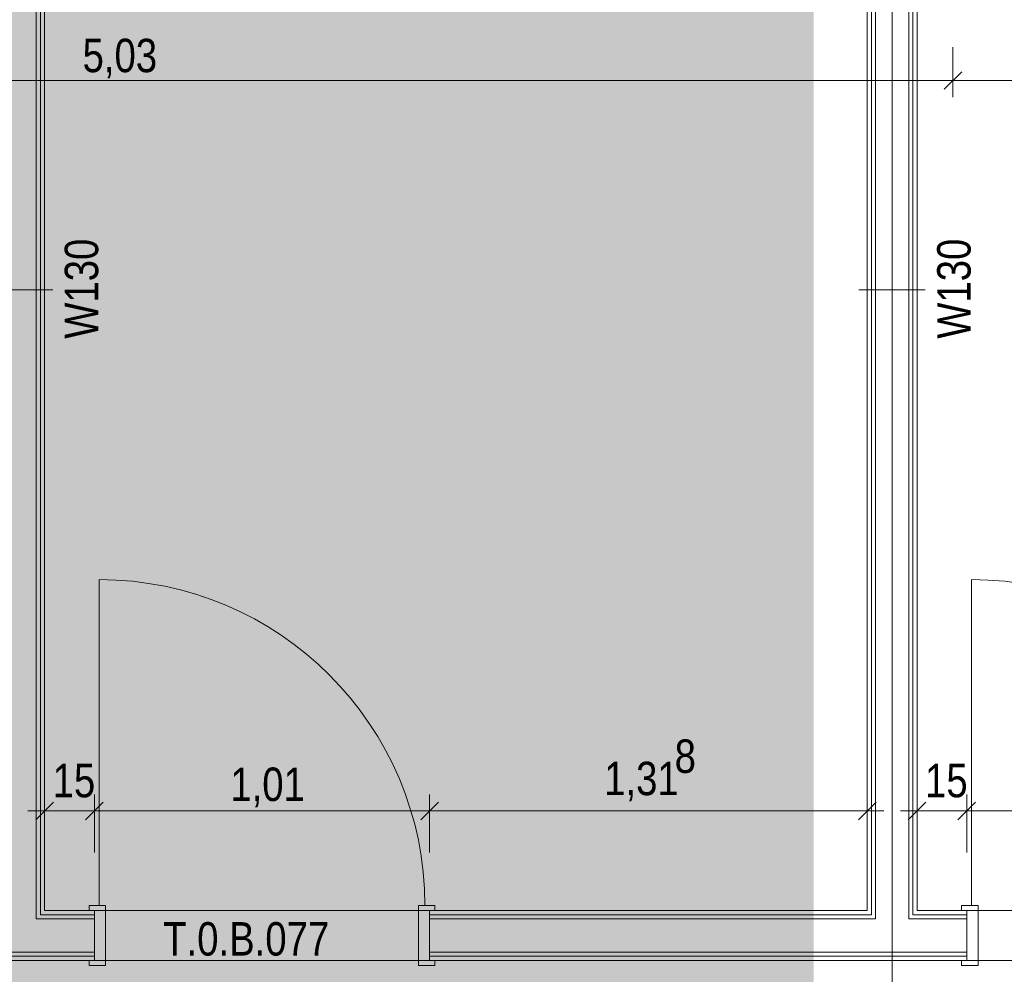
# Model space of a CAD drawing. Extents: x -720 to 300, y 62 to 1162.
# Tile 52 of 143: x -659 to -600, y 902 to 959. Entities that reach past the tile are written whole.
import ezdxf
from ezdxf.lldxf.tags import DXFTag

# ---------------------------------------------------------------- set-up
doc = ezdxf.new("R2010")
doc.units = 0
doc.layers.get('0').update_dxf_attribs({"lineweight": 13})
for name, color, linetype, lineweight, true_color in [('00 -Bauelemente -Dämmung innen', 7, 'Continuous', 9, 0xff7fe6), ('00 -Bauelemente -Gipskarton', 7, 'Continuous', 9, 0xff7fe6), ('30 -34 Innenwände- 2 nichttragend', 7, 'Continuous', 18, 0xff7fe6), ('30 -34 Innenwände- 4 Türen_Fenster', 7, 'Continuous', 15, 0x9955ff), ('70 -76 Bemaßung- 2 Allgemein', 9, 'Continuous', 5, 0x808080), ('iwb_Layout BA_Markierung', 7, 'Continuous', 9, 0xbadcdc)]:
    doc.layers.add(name, color=color, linetype=linetype, lineweight=lineweight, true_color=true_color)
for name, color, linetype, lineweight in [('70 -71 Achsen- 1 Gebäudeachsen', 7, 'STRICHPUNKT2-A06G94018I', 18), ('70 -75 Raumstempel- 3 Wandstempel', 7, 'Continuous', 50), ('Keine', 7, 'Continuous', 9)]:
    doc.layers.add(name, color=color, linetype=linetype, lineweight=lineweight)
doc.styles.get("Standard").update_dxf_attribs({"font": 'ARIALN.TTF'})
tags = doc.linetypes.add('fein_strichliert-A06G94028I', pattern=[4, 1, -2, 1]).pattern_tags.tags
tags[8:9] = [DXFTag(74, 4), DXFTag(75, 0), DXFTag(340, '0'), DXFTag(46, 0.0), DXFTag(50, 0.0), DXFTag(44, 0.0), DXFTag(45, 0.0)]
tags[6:7] = [DXFTag(74, 4), DXFTag(75, 0), DXFTag(340, '0'), DXFTag(46, 0.0), DXFTag(50, 0.0), DXFTag(44, 0.0), DXFTag(45, 0.0)]
tags[4:5] = [DXFTag(74, 4), DXFTag(75, 0), DXFTag(340, '0'), DXFTag(46, 0.0), DXFTag(50, 0.0), DXFTag(44, 0.0), DXFTag(45, 0.0)]
tags = doc.linetypes.add('STRICHPUNKT2-A06G94018I', pattern=[12.7, 6.35, -3.175, 0, -3.175]).pattern_tags.tags
tags[10:11] = [DXFTag(74, 4), DXFTag(75, 0), DXFTag(340, '0'), DXFTag(46, 0.0), DXFTag(50, 0.0), DXFTag(44, 0.0), DXFTag(45, 0.0)]
tags[8:9] = [DXFTag(74, 4), DXFTag(75, 0), DXFTag(340, '0'), DXFTag(46, 0.0), DXFTag(50, 0.0), DXFTag(44, 0.0), DXFTag(45, 0.0)]
tags[6:7] = [DXFTag(74, 4), DXFTag(75, 0), DXFTag(340, '0'), DXFTag(46, 0.0), DXFTag(50, 0.0), DXFTag(44, 0.0), DXFTag(45, 0.0)]
tags[4:5] = [DXFTag(74, 4), DXFTag(75, 0), DXFTag(340, '0'), DXFTag(46, 0.0), DXFTag(50, 0.0), DXFTag(44, 0.0), DXFTag(45, 0.0)]

# ---------------------------------------------------------------- blocks, each defined once
blk = doc.blocks.new('Polygon-A06G93ZT8I')
at = {"color": 0, "linetype": 'ByBlock', "lineweight": -2, "ltscale": 0.13}
blk.add_solid([(-611.222, 86.203), (-682.362, 86.014), (-611.055, 1083.814), (-682.362, 1083.814)], dxfattribs=at)
blk = doc.blocks.new('Referenz-A06G94038I')
at = {"layer": '00 -Bauelemente -Dämmung innen', "color": 0, "linetype": 'Continuous', "lineweight": -2, "ltscale": 0.13}
for p, q in [((-657.924, 995.912), (-657.924, 905.112)), ((-607.357, 995.912), (-607.357, 905.112)), ((-605.357, 995.912), (-605.357, 905.112)), ((-654.424, 905.112), (-657.924, 905.112)), ((-607.357, 905.112), (-634.224, 905.112)), ((-601.857, 905.112), (-605.357, 905.112)), ((-654.424, 903.112), (-663.424, 903.112)), ((-601.857, 903.112), (-634.224, 903.112))]:
    blk.add_line(p, q, dxfattribs=at)
at = {"layer": '00 -Bauelemente -Gipskarton', "color": 0, "linetype": 'Continuous', "lineweight": -2, "ltscale": 0.13}
for p, q in [((-657.924, 995.912), (-657.924, 905.112)), ((-657.674, 995.912), (-657.674, 905.362)), ((-657.424, 995.912), (-657.424, 905.612)), ((-607.857, 995.912), (-607.857, 905.612)), ((-607.607, 995.912), (-607.607, 905.362)), ((-607.357, 995.912), (-607.357, 905.112)), ((-605.357, 995.912), (-605.357, 905.112)), ((-605.107, 995.912), (-605.107, 905.362)), ((-604.857, 995.912), (-604.857, 905.612)), ((-654.424, 905.362), (-657.674, 905.362)), ((-654.424, 905.612), (-657.424, 905.612)), ((-607.857, 905.612), (-634.224, 905.612)), ((-607.607, 905.362), (-634.224, 905.362)), ((-601.857, 905.362), (-605.107, 905.362)), ((-601.857, 905.612), (-604.857, 905.612)), ((-654.424, 905.112), (-657.924, 905.112)), ((-607.357, 905.112), (-634.224, 905.112)), ((-601.857, 905.112), (-605.357, 905.112)), ((-654.424, 903.112), (-663.424, 903.112)), ((-601.857, 903.112), (-634.224, 903.112)), ((-654.424, 902.862), (-663.424, 902.862)), ((-654.424, 902.612), (-663.424, 902.612)), ((-601.857, 902.862), (-634.224, 902.862)), ((-601.857, 902.612), (-634.224, 902.612))]:
    blk.add_line(p, q, dxfattribs=at)
at = {"layer": '30 -34 Innenwände- 2 nichttragend', "color": 0, "linetype": 'Continuous', "lineweight": -2, "ltscale": 0.13}
for p, q in [((-657.424, 995.912), (-657.424, 905.612)), ((-607.857, 995.912), (-607.857, 905.612)), ((-604.857, 995.912), (-604.857, 905.612)), ((-654.424, 905.612), (-657.424, 905.612)), ((-654.424, 905.612), (-654.744, 905.612)), ((-607.857, 905.612), (-634.224, 905.612)), ((-634.224, 905.612), (-633.904, 905.612)), ((-601.857, 905.612), (-604.857, 905.612)), ((-601.857, 905.612), (-602.177, 905.612)), ((-654.424, 902.612), (-663.424, 902.612)), ((-654.424, 902.612), (-654.744, 902.612)), ((-634.224, 902.612), (-633.904, 902.612)), ((-601.857, 902.612), (-634.224, 902.612)), ((-601.857, 902.612), (-602.177, 902.612))]:
    blk.add_line(p, q, dxfattribs=at)
at = {"layer": '30 -34 Innenwände- 4 Türen_Fenster', "color": 0, "linetype": 'fein_strichliert-A06G94028I', "lineweight": -2, "ltscale": 0.13}
for p, q in [((-654.144, 905.912), (-654.144, 925.552)), ((-601.577, 905.912), (-601.577, 925.552)), ((-634.224, 905.612), (-654.424, 905.612)), ((-581.657, 905.612), (-601.857, 905.612)), ((-634.224, 902.612), (-654.424, 902.612)), ((-581.657, 902.612), (-601.857, 902.612))]:
    blk.add_line(p, q, dxfattribs=at)
at = {"layer": '30 -34 Innenwände- 4 Türen_Fenster', "color": 0, "linetype": 'Continuous', "lineweight": -2, "ltscale": 0.13}
for p, q in [((-654.744, 905.612), (-654.744, 905.912)), ((-654.744, 905.912), (-654.144, 905.912)), ((-654.424, 905.612), (-654.744, 905.612)), ((-654.424, 902.612), (-654.424, 905.612)), ((-654.144, 905.912), (-653.744, 905.912)), ((-653.744, 905.912), (-653.744, 902.312)), ((-634.504, 905.912), (-634.904, 905.912)), ((-634.904, 905.912), (-634.904, 902.312)), ((-633.904, 905.912), (-634.504, 905.912)), ((-634.224, 902.612), (-634.224, 905.612)), ((-634.224, 905.612), (-633.904, 905.612)), ((-633.904, 905.612), (-633.904, 905.912)), ((-602.177, 905.612), (-602.177, 905.912)), ((-602.177, 905.912), (-601.577, 905.912)), ((-601.857, 905.612), (-602.177, 905.612)), ((-601.857, 902.612), (-601.857, 905.612)), ((-601.577, 905.912), (-601.177, 905.912)), ((-601.177, 905.912), (-601.177, 902.312)), ((-654.744, 902.312), (-654.744, 902.612)), ((-654.744, 902.612), (-654.424, 902.612)), ((-633.904, 902.612), (-634.224, 902.612)), ((-633.904, 902.312), (-633.904, 902.612)), ((-602.177, 902.312), (-602.177, 902.612)), ((-602.177, 902.612), (-601.857, 902.612)), ((-653.744, 902.312), (-654.744, 902.312)), ((-634.904, 902.312), (-633.904, 902.312)), ((-601.177, 902.312), (-602.177, 902.312))]:
    blk.add_line(p, q, dxfattribs=at)
at = {"layer": '30 -34 Innenwände- 4 Türen_Fenster', "color": 0, "linetype": 'fein_strichliert-A06G94028I', "lineweight": -2, "ltscale": 0.13}
for centre in [(-654.144, 905.912), (-601.577, 905.912)]:
    blk.add_ellipse(centre, major_axis=(19.64, 0), ratio=1, start_param=0, end_param=1.570796, dxfattribs=at)
at = {"layer": '70 -71 Achsen- 1 Gebäudeachsen', "color": 0, "linetype": 'STRICHPUNKT2-A06G94018I', "lineweight": -2, "ltscale": 0.13}
blk.add_line((-606.357, 1084.852), (-606.357, 85.412), dxfattribs=at)
at = {"layer": '70 -75 Raumstempel- 3 Wandstempel', "color": 0, "linetype": 'Continuous', "lineweight": -2, "ltscale": 0.13}
for p, q in [((-656.924, 943.012), (-660.924, 943.012)), ((-604.357, 943.012), (-608.357, 943.012))]:
    blk.add_line(p, q, dxfattribs=at)
at = {"layer": '70 -76 Bemaßung- 2 Allgemein', "color": 0, "linetype": 'Continuous', "lineweight": -2, "ltscale": 0.13}
for p, q in [((-602.691, 957.627), (-602.691, 954.627)), ((-602.691, 957.627), (-602.691, 954.627)), ((-603.221, 955.097), (-602.16, 956.158)), ((-602.16, 956.158), (-603.221, 955.097)), ((-603.751, 955.627), (-682.362, 955.627)), ((-602.191, 955.627), (-603.751, 955.627)), ((-603.191, 955.627), (-601.63, 955.627)), ((-540.951, 955.627), (-601.63, 955.627)), ((-657.424, 909.112), (-657.424, 912.612)), ((-654.424, 909.112), (-654.424, 912.612)), ((-654.424, 909.112), (-654.424, 912.612)), ((-634.224, 909.112), (-634.224, 912.612)), ((-634.224, 909.112), (-634.224, 912.612)), ((-607.857, 909.112), (-607.857, 912.612)), ((-604.857, 909.112), (-604.857, 912.612)), ((-601.857, 909.112), (-601.857, 912.612)), ((-601.857, 909.112), (-601.857, 912.612)), ((-657.955, 911.082), (-656.893, 912.143)), ((-654.955, 911.082), (-653.893, 912.143)), ((-653.893, 912.143), (-654.955, 911.082)), ((-633.693, 912.143), (-634.755, 911.082)), ((-634.755, 911.082), (-633.693, 912.143)), ((-607.327, 912.143), (-608.388, 911.082)), ((-605.388, 911.082), (-604.327, 912.143)), ((-602.388, 911.082), (-601.327, 912.143)), ((-601.327, 912.143), (-602.388, 911.082)), ((-658.424, 911.612), (-656.364, 911.612)), ((-655.484, 911.612), (-656.364, 911.612)), ((-653.424, 911.612), (-655.484, 911.612)), ((-655.424, 911.612), (-653.364, 911.612)), ((-635.284, 911.612), (-653.364, 911.612)), ((-633.224, 911.612), (-635.284, 911.612)), ((-635.224, 911.612), (-633.164, 911.612)), ((-608.918, 911.612), (-633.164, 911.612)), ((-606.857, 911.612), (-608.918, 911.612)), ((-605.857, 911.612), (-603.797, 911.612)), ((-602.918, 911.612), (-603.797, 911.612)), ((-600.857, 911.612), (-602.918, 911.612)), ((-602.857, 911.612), (-600.797, 911.612)), ((-582.718, 911.612), (-600.797, 911.612))]:
    blk.add_line(p, q, dxfattribs=at)
at = {"layer": '70 -75 Raumstempel- 3 Wandstempel', "color": 0, "linetype": 'Continuous', "lineweight": -2, "ltscale": 0.13, "char_height": 2.01377, "attachment_point": 1, "rotation": 90}
for insert in [(-656.208, 940.07), (-603.642, 940.07)]:
    blk.add_mtext('{\\fArial Narrow;W130}', dxfattribs=dict(at, insert=insert))
at = {"layer": '70 -76 Bemaßung- 2 Allgemein', "color": 0, "linetype": 'Continuous', "lineweight": -2, "ltscale": 0.13, "char_height": 2.01377, "attachment_point": 1}
for s, insert in [('{\\fArial Narrow;5,03}', (-655.135, 958.143)), ('{\\fArial Narrow;8}', (-619.461, 915.923)), ('{\\fArial Narrow;15}', (-656.938, 914.454)), ('{\\fArial Narrow;1,01}', (-646.231, 914.228)), ('{\\fArial Narrow;1,31}', (-623.706, 914.58)), ('{\\fArial Narrow;15}', (-604.371, 914.454))]:
    blk.add_mtext(s, dxfattribs=dict(at, insert=insert))
at = {"layer": 'Keine', "color": 0, "linetype": 'Continuous', "lineweight": -2, "ltscale": 0.13, "insert": (-650.279, 904.915), "char_height": 2.01377, "attachment_point": 1}
blk.add_mtext('{\\fArial Narrow;T.0.B.077}', dxfattribs=at)

msp = doc.modelspace()

# ---------------------------------------------------------------- block references
at = {"color": 8, "lineweight": 13, "ltscale": 0.13, "true_color": 0x808080}
msp.add_blockref('Referenz-A06G94038I', (0, 0), dxfattribs=at)
at = {"layer": 'iwb_Layout BA_Markierung', "ltscale": 0.13}
msp.add_blockref('Polygon-A06G93ZT8I', (0, 0), dxfattribs=at)

doc.saveas('drawing.dxf')
